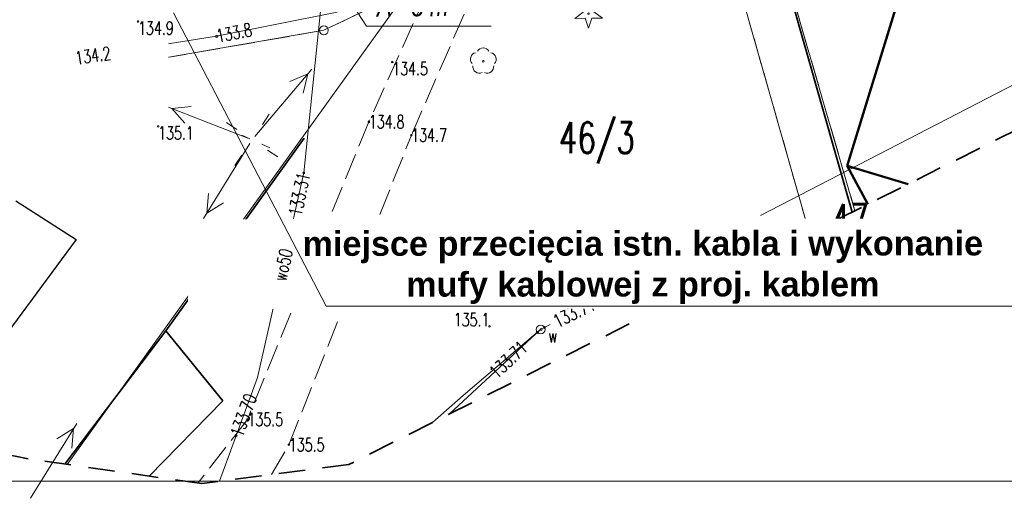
# Model space of a CAD drawing. Header units: metres. Extents: x 7471162 to 7473271, y 5962027 to 5964034.
# Tile 8 of 75: x 7471245 to 7471301, y 5963855 to 5963882. Entities that reach past the tile are written whole.
import ezdxf
from ezdxf.enums import TextEntityAlignment as Align

# ---------------------------------------------------------------- set-up
doc = ezdxf.new("R2010")
doc.units = ezdxf.units.M
doc.header["$MEASUREMENT"] = 0
for name, pattern in [('2', [1.5, 1, -0.5]), ('2_BUIB12_02', [0]), ('2_BUIB12_03', [0]), ('2_KTJZ01', [2, 1.5, -0.5]), ('2_KTOK05_01', [7.5, 7.5]), ('3_EGBB01', [0]), ('4', [2.5, 1.5, -1]), ('4_1', [0]), ('4_SUPE_01', [0]), ('4_SUPW_01', [0]), ('4_SUSM05', [1.25, 0.5, -0.75]), ('GDE', [0]), ('GUK', [2, 1.5, -0.5])]:
    doc.linetypes.add(name, pattern=pattern)
doc.layers.get('0').update_dxf_attribs({"color": 250, "linetype": 'CONTINUOUS', "lineweight": 100})
doc.layers.add('1300309-opisy', color=7, linetype='CONTINUOUS')
for name, color, linetype, lineweight in [('a_rura osłonowa', 5, '2', 18), ('BUIB_L_10', 7, '2_BUIB12_02', 25), ('Dzialki', 7, 'GDE', 18), ('EGBB_L_0', 34, '3_EGBB01', 50), ('EGBB_L_1', 5, '3_EGBB01', 50), ('Kontury', 90, 'GUK', 18), ('KTJZ_L_0', 7, '2_KTJZ01', 18), ('KTOK_L_4', 7, '2_KTOK05_01', 35), ('LINIE_L_1', 90, '4', 35), ('Numery_dzialek', 7, 'CONTINUOUS', 18), ('OBOP_T_0', 3, 'CONTINUOUS', 18), ('OBOP_T_1', 3, 'CONTINUOUS', 18), ('Punkty', 7, 'CONTINUOUS', 18), ('RTPW_T_0', 7, 'CONTINUOUS', 15), ('SUPE_L_2', 1, '4_SUPE_01', 18), ('SUPE_L_3', 1, '4_SUPE_01', 18), ('SUPW_E_T_0', 5, 'CONTINUOUS', 15), ('SUPW_L_0', 5, '4_SUPW_01', 18), ('SUSM_L_4', 7, '4_SUSM05', 18), ('SUSM_T_0', 7, 'CONTINUOUS', 18), ('SUTE_T_0', 1, 'CONTINUOUS', 18), ('SUTW_T_0', 5, 'CONTINUOUS', 18), ('SUUW_E_T_10', 5, 'CONTINUOUS', 15), ('SUUW_T_3', 5, 'CONTINUOUS', 18)]:
    doc.layers.add(name, color=color, linetype=linetype, lineweight=lineweight)
doc.styles.add('Siecioprojekt', font='ariali.ttf', dxfattribs={"height": 2.5})
doc.styles.get("Standard").update_dxf_attribs({"font": 'Simplex.SHX', "width": 0.75})

# ---------------------------------------------------------------- blocks, each defined once
blk = doc.blocks.new('GRT')
at = {"linetype": 'Continuous'}
blk.add_circle((0, 0), 0.25, dxfattribs=at)
blk = doc.blocks.new('2_OBOP01_01')
at = {"linetype": 'Continuous'}
for p, q in [((-0.3012, 0.09375), (-0.4937, 0.6621)), ((-0.4937, 0.6621), (-0.0039, 0.31545)), ((-0.0039, 0.31545), (0.4771, 0.67415)), ((0.4771, 0.67415), (0.2988, 0.1012)), ((-0.78225, -0.26495), (-0.3012, 0.09375)), ((0.2988, 0.1012), (0.7886, -0.24545)), ((-0.18225, -0.2575), (-0.78225, -0.26495)), ((0.01025, -0.82585), (-0.18225, -0.2575)), ((0.1886, -0.2529), (0.01025, -0.82585)), ((0.7886, -0.24545), (0.1886, -0.2529))]:
    blk.add_line(p, q, dxfattribs=at)
blk.add_circle((0, 0), 0.045, dxfattribs=at)
blk = doc.blocks.new('2_OBOP02_01')
at = {"linetype": 'Continuous'}
blk.add_circle((0, 0), 0.045, dxfattribs=at)
for centre, start, end in [((0, 0.375), 30.1401, 149.8599), ((-0.357, 0.116), 102.1445, 221.86), ((0.357, 0.116), 318.14, 77.8555), ((-0.22, -0.303), 174.1482, 293.8542), ((0.22, -0.303), 246.1458, 5.8518)]:
    blk.add_arc(centre, 0.375, start, end, dxfattribs=at)
blk = doc.blocks.new('2_RTPW01')
at = {"linetype": 'Continuous'}
blk.add_circle((0, 0), 0.045, dxfattribs=at)
blk = doc.blocks.new('4_SUSM01_01')
at = {"linetype": 'Continuous'}
for p, q in [((-0.742, 0.742), (-1.237, 1.237)), ((0.742, 0.742), (1.237, 1.237)), ((-0.742, -0.742), (-1.237, -1.237)), ((0.742, -0.742), (1.237, -1.237))]:
    blk.add_line(p, q, dxfattribs=at)
blk = doc.blocks.new('4_SUPS01_05')
at = {"linetype": 'Continuous'}
blk.add_circle((0, 0), 0.0625, dxfattribs=at)
blk = doc.blocks.new('4_SUUS15_05')
at = {"linetype": 'Continuous'}
blk.add_circle((0, 0), 0.25, dxfattribs=at)

msp = doc.modelspace()

# ---------------------------------------------------------------- linework, layer by layer
at = {"color": 0, "linetype": 'Continuous', "lineweight": 15}
for p, q in [((7471263.455, 5963883.452), (7471264.817, 5963881.322)), ((7471264.817, 5963881.322), (7471271.895, 5963881.322)), ((7471389.055, 5963855.497), (7471178.197, 5963855.497))]:
    msp.add_line(p, q, dxfattribs=at)
at = {"layer": 'BUIB_L_10', "linetype": '2_BUIB12_03'}
for p, q in [((7471244.909, 5963871.405), (7471248.337, 5963869.2)), ((7471248.337, 5963869.2), (7471240.35, 5963858.407))]:
    msp.add_line(p, q, dxfattribs=at)
at = {"layer": 'Dzialki'}
for p, q in [((7471286.16, 5963892.79), (7471292.547, 5963870.843)), ((7471283.69, 5963891.57), (7471289.969, 5963869.551)), ((7471248.48, 5963878.66), (7471216.6, 5963888.1)), ((7471267.18, 5963883.37), (7471247.826, 5963856.446)), ((7471267.18, 5963883.37), (7471262.4, 5963881.08)), ((7471262.4, 5963881.08), (7471248.48, 5963878.66))]:
    msp.add_line(p, q, dxfattribs=at)
at = {"layer": 'EGBB_L_0', "linetype": '3_EGBB01'}
for p, q in [((7471292.106, 5963873.38), (7471296.866, 5963888.928)), ((7471295.557, 5963872.351), (7471292.106, 5963873.38))]:
    msp.add_line(p, q, dxfattribs=at)
at = {"layer": 'EGBB_L_1', "linetype": '3_EGBB01'}
msp.add_line((7471293.274, 5963871.207), (7471292.106, 5963873.38), dxfattribs=at)
at = {"layer": 'Kontury'}
for p, q in [((7471286.16, 5963892.79), (7471292.547, 5963870.843)), ((7471289.969, 5963869.551), (7471283.69, 5963891.57)), ((7471248.48, 5963878.66), (7471216.6, 5963888.1)), ((7471267.18, 5963883.37), (7471262.4, 5963881.08)), ((7471262.4, 5963881.08), (7471248.48, 5963878.66))]:
    msp.add_line(p, q, dxfattribs=at)
at = {"layer": 'KTJZ_L_0', "linetype": '2_KTJZ01'}
for p, q in [((7471270.76, 5963888.76), (7471264.951, 5963875.888)), ((7471267.363, 5963875.128), (7471271.839, 5963885.391)), ((7471264.951, 5963875.888), (7471262.497, 5963869.875)), ((7471265.583, 5963870.632), (7471267.363, 5963875.128)), ((7471261.279, 5963866.887), (7471258.057, 5963858.992)), ((7471260.406, 5963857.556), (7471263.278, 5963864.81)), ((7471258.057, 5963858.992), (7471255.248, 5963855.385)), ((7471259.428, 5963855.869), (7471260.406, 5963857.556))]:
    msp.add_line(p, q, dxfattribs=at)
at = {"layer": 'KTOK_L_4', "linetype": '2_KTOK05_01'}
for p, q in [((7471286.901, 5963889.964), (7471292.395, 5963870.766)), ((7471253.434, 5963864.033), (7471261.273, 5963874.958)), ((7471247.69, 5963856.465), (7471253.434, 5963864.033)), ((7471256.655, 5963860.056), (7471253.434, 5963864.033)), ((7471252.474, 5963855.782), (7471256.655, 5963860.056))]:
    msp.add_line(p, q, dxfattribs=at)
at = {"layer": 'LINIE_L_1', "linetype": '4'}
for p, q in [((7471304.095, 5963876.631), (7471289.969, 5963869.551)), ((7471245.606, 5963856.763), (7471197.341, 5963866.828)), ((7471279.737, 5963864.422), (7471263.807, 5963856.438)), ((7471255.465, 5963855.354), (7471245.606, 5963856.763)), ((7471263.807, 5963856.438), (7471255.465, 5963855.354))]:
    msp.add_line(p, q, dxfattribs=at)
at = {"layer": 'SUPE_L_2', "linetype": '4_SUPE_01'}
for p, q in [((7471256.309, 5963880.739), (7471263.149, 5963882.119)), ((7471244.121, 5963880.92), (7471248.29, 5963879.49)), ((7471248.29, 5963879.49), (7471256.309, 5963880.739))]:
    msp.add_line(p, q, dxfattribs=at)
at = {"layer": 'SUPE_L_3', "linetype": '4_SUPE_01'}
for p, q in [((7471261.719, 5963878.874), (7471258.486, 5963875.061)), ((7471261.493, 5963878.607), (7471260.465, 5963878.168)), ((7471261.493, 5963878.607), (7471261.228, 5963877.521)), ((7471253.433, 5963876.776), (7471258.091, 5963874.961)), ((7471253.759, 5963876.649), (7471254.872, 5963876.752)), ((7471253.759, 5963876.649), (7471254.509, 5963875.82)), ((7471255.563, 5963870.405), (7471258.193, 5963874.657)), ((7471255.747, 5963870.703), (7471255.848, 5963871.816)), ((7471255.747, 5963870.703), (7471256.698, 5963871.29)), ((7471245.739, 5963854.521), (7471248.369, 5963858.773)), ((7471247.234, 5963857.888), (7471248.185, 5963858.475)), ((7471248.085, 5963857.362), (7471248.185, 5963858.475))]:
    msp.add_line(p, q, dxfattribs=at)
at = {"layer": 'SUPW_L_0', "linetype": '4_SUPW_01'}
for p, q in [((7471262.619, 5963886.289), (7471261.259, 5963872.99)), ((7471287.181, 5963870.563), (7471304.329, 5963879.444)), ((7471261.259, 5963872.99), (7471258.629, 5963861.371)), ((7471274.703, 5963864.1), (7471269.534, 5963859.308)), ((7471270.299, 5963860.362), (7471274.703, 5963864.1)), ((7471274.703, 5963864.1), (7471275.236, 5963864.377)), ((7471256.465, 5963855.484), (7471258.629, 5963861.371)), ((7471268.563, 5963858.822), (7471270.299, 5963860.362))]:
    msp.add_line(p, q, dxfattribs=at)
at = {"layer": 'SUPW_L_0', "linetype": '4_1'}
for p, q in [((7471261.259, 5963872.99), (7471262.619, 5963886.289)), ((7471258.629, 5963861.371), (7471261.259, 5963872.99)), ((7471274.703, 5963864.1), (7471269.534, 5963859.308)), ((7471274.703, 5963864.1), (7471270.299, 5963860.362)), ((7471256.465, 5963855.484), (7471258.629, 5963861.371)), ((7471270.299, 5963860.362), (7471268.563, 5963858.822))]:
    msp.add_line(p, q, dxfattribs=at)
at = {"layer": 'SUSM_L_4', "linetype": '4_SUSM05'}
msp.add_line((7471259.339, 5963874.41), (7471257.309, 5963875.33), dxfattribs=at)

# ---------------------------------------------------------------- block references
at = {"layer": 'OBOP_T_0'}
msp.add_blockref('2_OBOP01_01', (7471277.418, 5963882.023), dxfattribs=at)
at = {"layer": 'OBOP_T_1'}
msp.add_blockref('2_OBOP02_01', (7471271.446, 5963879.327), dxfattribs=at)
at = {"layer": 'Punkty'}
for p in [(7471262.4, 5963881.08), (7471248.48, 5963878.66)]:
    msp.add_blockref('GRT', p, dxfattribs=at)
at = {"layer": 'RTPW_T_0'}
for p in [(7471251.85, 5963881.58), (7471266.28, 5963879.28), (7471264.95, 5963875.89), (7471252.99, 5963875.63), (7471267.36, 5963875.13), (7471271.798, 5963864.281), (7471258.06, 5963858.99), (7471260.41, 5963857.56)]:
    msp.add_blockref('2_RTPW01', p, dxfattribs=at)
at = {"layer": 'SUSM_T_0', "rotation": 191.2285800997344}
msp.add_blockref('4_SUSM01_01', (7471258.324, 5963874.87), dxfattribs=at)
at = {"layer": 'SUTE_T_0'}
for p in [(7471256.309, 5963880.739), (7471248.29, 5963879.49)]:
    msp.add_blockref('4_SUPS01_05', p, dxfattribs=at)
at = {"layer": 'SUTW_T_0'}
for p in [(7471261.259, 5963872.99), (7471274.724, 5963864.103), (7471274.925, 5963864.215), (7471274.519, 5963863.93), (7471257.415, 5963858.069)]:
    msp.add_blockref('4_SUPS01_05', p, dxfattribs=at)
at = {"layer": 'SUUW_T_3'}
msp.add_blockref('4_SUUS15_05', (7471274.703, 5963864.1), dxfattribs=at)

# ---------------------------------------------------------------- texts
at = {"color": 0, "ltscale": 0.01, "insert": (7471267.432, 5963883.075), "char_height": 1.2, "attachment_point": 2, "rotation": 0.3551}
msp.add_mtext('{\\fArial|b0|i1|c238|p34;A-  8 m}', dxfattribs=at)
at = {"layer": 'Numery_dzialek', "width": 0.7}
for s, p in [('46/3', (7471275.741, 5963875.859)), ('47', (7471291.22, 5963871.22))]:
    msp.add_text(s, height=1.75, dxfattribs=at).set_placement(p, align=Align.TOP_LEFT)
at = {"layer": 'RTPW_T_0', "width": 0.7}
for s, p in [('134.9', (7471251.85, 5963881.58)), ('134.5', (7471266.28, 5963879.28)), ('135.1', (7471252.99, 5963875.63))]:
    msp.add_text(s, height=0.75, dxfattribs=at).set_placement(p, align=Align.TOP_LEFT)
for s, p in [('134.8', (7471264.95, 5963875.89)), ('134.7', (7471267.36, 5963875.13)), ('135.5', (7471258.06, 5963858.99)), ('135.5', (7471260.41, 5963857.56))]:
    msp.add_text(s, height=0.75, dxfattribs=at).set_placement(p, align=Align.MIDDLE_LEFT)
msp.add_text('135.1', height=0.75, dxfattribs=at).set_placement((7471271.798, 5963864.281), align=Align.RIGHT)
at = {"layer": 'SUPW_E_T_0', "width": 0.7}
msp.add_text('wo50', height=0.75, rotation=77.2464, dxfattribs=at).set_placement((7471260.077, 5963867.767), align=Align.MIDDLE)
at = {"layer": 'SUTE_T_0', "width": 0.7}
for s, rotation, p in [('133.8', 11.4065, (7471256.309, 5963880.739)), ('134.2', 8.8589, (7471248.29, 5963879.49))]:
    msp.add_text(s, height=0.75, rotation=rotation, dxfattribs=at).set_placement(p, align=Align.MIDDLE_LEFT)
at = {"layer": 'SUTW_T_0', "width": 0.7}
for s, rotation, p in [('133.31', 78.0717, (7471261.259, 5963872.99)), ('133.71', 43.3153, (7471273.774, 5963863.239))]:
    msp.add_text(s, height=0.75, rotation=rotation, dxfattribs=at).set_placement(p, align=Align.MIDDLE_RIGHT)
for s, rotation, p in [('133.71', 26.284, (7471275.494, 5963864.51)), ('133.70', 69.82, (7471257.415, 5963858.069))]:
    msp.add_text(s, height=0.75, rotation=rotation, dxfattribs=at).set_placement(p, align=Align.MIDDLE_LEFT)
at = {"layer": 'SUUW_E_T_10', "width": 0.7}
msp.add_text('w', height=0.75, dxfattribs=at).set_placement((7471275.147, 5963864.122), align=Align.TOP_LEFT)

# ---------------------------------------------------------------- next in the draw order: texts
at = {"layer": '1300309-opisy', "color": 1, "ltscale": 0.3, "insert": (7471227.694, 5963880.427), "char_height": 1.5, "width": 50.25548, "attachment_point": 2, "rotation": 0.0392, "style": 'Siecioprojekt', "bg_fill": 2}
msp.add_mtext('\\A1;{\\fArial|b0|i0|c238|p34;\\C0;ST. Nikielkowo Wieś 1\\PO-0651}', dxfattribs=at)
at = {"layer": '1300309-opisy', "color": 4, "ltscale": 0.3, "insert": (7471280.502, 5963869.682), "char_height": 1.39, "width": 50.25548, "attachment_point": 2, "rotation": 0.0392, "style": 'Siecioprojekt', "bg_fill": 2}
msp.add_mtext('\\A1;{\\fArial|b1|i0|c238|p34;miejsce przecięcia istn. kabla i wykonanie \\Pmufy kablowej z proj. kablem}', dxfattribs=at)

# ---------------------------------------------------------------- next in the draw order: linework, layer by layer
at = {"color": 0, "linetype": 'Continuous', "lineweight": 15}
msp.add_line((7471262.528, 5963865.43), (7471303.196, 5963865.43), dxfattribs=at)
at = {"layer": 'a_rura osłonowa', "color": 0, "linetype": 'ByBlock', "lineweight": 15}
msp.add_line((7471262.528, 5963865.43), (7471253.868, 5963882.068), dxfattribs=at)

doc.saveas('drawing.dxf')
